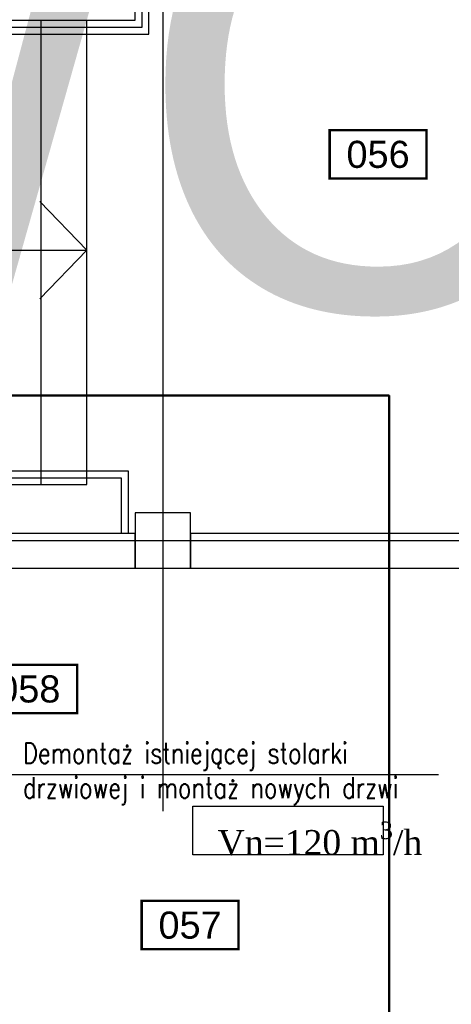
# Model space of a CAD drawing. Header units: centimetres. Extents: x -228435 to 111511, y -89367 to 428125.
# Tile 124 of 219: x -26675 to -23553, y 78745 to 85869. Entities that reach past the tile are written whole.
import ezdxf
from ezdxf.enums import TextEntityAlignment as Align

# ---------------------------------------------------------------- set-up
doc = ezdxf.new("R2010")
doc.units = ezdxf.units.CM
doc.header["$LTSCALE"] = 50
doc.linetypes.add('DASHDOT2', pattern=[12.7, 6.35, -3.175, 0, -3.175])
doc.layers.get('0').update_dxf_attribs({"color": 8})
for name, color, linetype in [('ARCH_INFO_AREA_ETYKIETY_200', 8, 'Continuous'), ('ARCH_INFO_OPISY', 8, 'Continuous'), ('ARCH_INFO_OSIE_IST', 8, 'DASHDOT2'), ('ARCH_INFO_SCHODY_IST', 8, 'Continuous'), ('ARCH_MUROWANE_IST', 8, 'Continuous'), ('ARCH_SCHODY_IST', 8, 'Continuous'), ('ARCH_ŻELBET_IST', 8, 'Continuous'), ('bgde-tekst', 7, 'Continuous'), ('bgde_AJ_opis', 7, 'Continuous'), ('bgde_urządzenia', 3, 'Continuous'), ('Osie rzutów$0$ARCH_INFO_OSIE_OPISY_IST', 8, 'Continuous')]:
    doc.layers.add(name, color=color, linetype=linetype)
doc.styles.add('Arial', font='ARIAL.TTF')
doc.styles.add('ROMANS-50-CM', font='romans.shx', dxfattribs={"width": 0.8, "height": 10})
doc.dimstyles.new('ISO-25', dxfattribs={"dimtxt": 2.5, "dimasz": 2.5, "dimexe": 1.25, "dimexo": 0.625, "dimtad": 1, "dimtxsty": 'Standard', "dimcen": 2.5, "dimadec": 0, "dimazin": 0, "dimtfac": 1, "dimtmove": 0, "dimatfit": 3, "dimfxl": 0, "dimarcsym": 0})

# ---------------------------------------------------------------- blocks, each defined once
blk = doc.blocks.new('etykieta_numer')
at = {"color": 0, "linetype": 'ByBlock', "const_width": 2.44}
blk.add_lwpolyline([(-50, -50), (-50, 0), (50, 0), (50, -50)], close=True, dxfattribs=at)
at = {"color": 0, "linetype": 'ByBlock', "style": 'Arial'}
blk.add_attdef('AECAREA:NUMBER', text='', height=28, dxfattribs=at).set_placement((0, -25), align=Align.MIDDLE)
blk = doc.blocks.new('Osie rzutów')
at = {"layer": 'ARCH_INFO_OSIE_IST', "ltscale": 10}
for p, q in [((9550, 14290.38), (9550, 12514.27)), ((7947.38, 12710), (13655, 12710))]:
    blk.add_line(p, q, dxfattribs=at)

msp = doc.modelspace()

# ---------------------------------------------------------------- linework, layer by layer
at = {"layer": 'ARCH_INFO_SCHODY_IST', "elevation": 630}
for points in [[(-29440, 84200), (-26190, 84200), (-26529.32472, 84552.14251)], [(-27686.72752, 84200), (-26190, 84200), (-26529.32472, 83847.85749)]]:
    msp.add_lwpolyline(points, dxfattribs=at)
at = {"layer": 'ARCH_MUROWANE_IST', "ltscale": 4, "elevation": 630}
for points in [[(-28340, 81900), (-25840, 81900), (-25840, 82150), (-28340, 82150)], [(-25440, 81900), (-22740, 81900), (-22740, 82150), (-25440, 82150)]]:
    msp.add_lwpolyline(points, close=True, dxfattribs=at)
at = {"layer": 'ARCH_SCHODY_IST'}
for p, q in [((-33990, 85865, 630), (-26190, 85865, 630)), ((-26520, 82505, 630), (-26520, 85865, 630)), ((-26190, 82505, 630), (-26190, 85865, 630)), ((-33990, 82505, 630), (-26190, 82505, 630))]:
    msp.add_line(p, q, dxfattribs=at)
at = {"layer": 'ARCH_SCHODY_IST', "elevation": 630}
for points in [[(-32966.02878, 85765), (-25740, 85765), (-25740, 86435), (-33990, 86435), (-34440, 86435), (-34440, 85765), (-33990, 85765)], [(-32984.50479, 85815), (-25790, 85815), (-25790, 86385), (-33990, 86385), (-34390, 86385), (-34390, 85815), (-33990, 85815)], [(-26190, 85865), (-25840, 85865), (-25840, 86335), (-33990, 86335), (-34340, 86335), (-34340, 85865), (-33990, 85865)], [(-31820.51618, 82605), (-25890, 82605), (-25890, 82150)], [(-31802.04017, 82555), (-25940, 82555), (-25940, 82150)]]:
    msp.add_lwpolyline(points, dxfattribs=at)
at = {"layer": 'ARCH_ŻELBET_IST', "ltscale": 4, "elevation": 630}
msp.add_lwpolyline([(-25840, 81900), (-25440, 81900), (-25440, 82300), (-25840, 82300)], close=True, dxfattribs=at)
at = {"layer": 'bgde_AJ_opis', "elevation": -5670}
msp.add_lwpolyline([(-25423.83769, 80178.8886), (-24046.45483, 80178.1425), (-24046.45483, 79827.41016), (-25423.83769, 79827.41016)], close=True, dxfattribs=at)
at = {"layer": 'bgde_urządzenia', "lineweight": 50}
msp.add_lwpolyline([(-35600.36836, 83149.22843), (-24003.05851, 83149.22843), (-24003.05851, 75105.06643), (-35600.36836, 75105.06643)], close=True, dxfattribs=at)

# ---------------------------------------------------------------- block references
at = {"layer": 'ARCH_INFO_AREA_ETYKIETY_200', "linetype": 'Continuous', "lineweight": -3, "xscale": 7, "yscale": 7, "zscale": 10}
for p, values in [((-24082.97611, 85069.58878, 630), {'AECAREA:NUMBER': '056'}), ((-26609.23835, 81201.6229, 630), {'AECAREA:NUMBER': '058'}), ((-25442.78097, 79492.99376, 630), {'AECAREA:NUMBER': '057'})]:
    msp.add_blockref('etykieta_numer', p, dxfattribs=at).add_auto_attribs(values)
at = {"layer": 'Osie rzutów$0$ARCH_INFO_OSIE_OPISY_IST', "xscale": 10, "yscale": 10, "zscale": 10}
msp.add_blockref('Osie rzutów', (-121140, -45000, 630), dxfattribs=at)

# ---------------------------------------------------------------- texts
at = {"layer": 'ARCH_INFO_OPISY', "insert": (-26651.95208, 80637.27157, 630), "char_height": 150, "width": 3253.3271885, "attachment_point": 1, "style": 'ROMANS-50-CM'}
msp.add_mtext('Demontaż istniejącej stolarki drzwiowej i montaż nowych drzwi', dxfattribs=at)
at = {"layer": 'bgde-tekst', "color": 5, "style": 'Arial'}
msp.add_text('WC8', height=3240, dxfattribs=at).set_placement((-30122.7887, 83766.73123, -274269.18915))
at = {"layer": 'bgde_AJ_opis', "insert": (-25243.14583, 80066.76088, -5670), "char_height": 180, "width": 1739.8393846, "attachment_point": 1}
msp.add_mtext('\\A1;{\\fTimes New Roman|b0|i0|c238|p18;Vn=120 m\\H0.7x;\\S3^ ;\\H1.4286x;/h}', dxfattribs=at)

# ---------------------------------------------------------------- leaders
at = {"layer": 'ARCH_INFO_OPISY'}
for points in [[(-27780, 80564.67132, 630), (-26792.53117, 80406.34117, 630), (-23646.71933, 80406.34117, 630)], [(-27780, 79266.22541, 630), (-26792.53117, 80406.34117, 630), (-23646.71933, 80406.34117, 630)]]:
    msp.add_leader(points, dimstyle='ISO-25', override={"dimscale": 5, "dimasz": 2, "dimtad": 0, "dimldrblk": 'Dot'}, dxfattribs=at)

doc.saveas('drawing.dxf')
